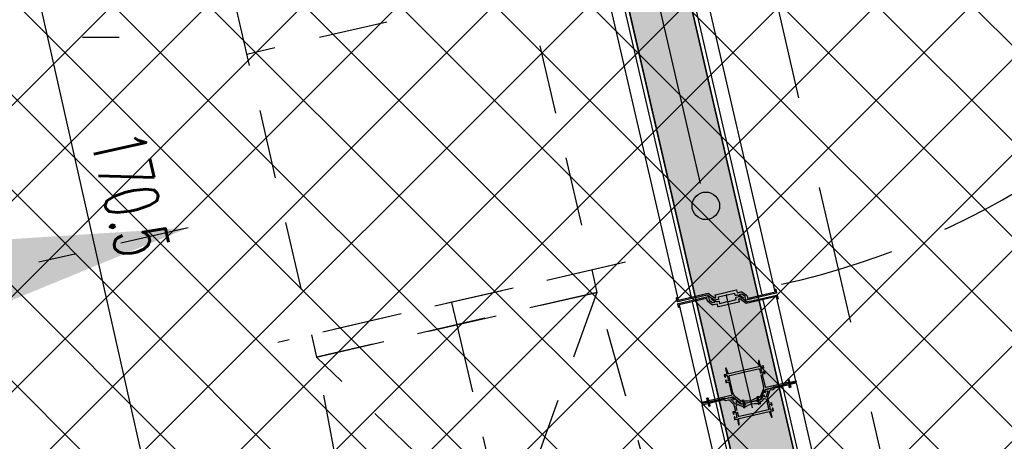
# Model space of a CAD drawing. Header units: centimetres. Extents: x -15121 to 17422, y -60492 to 0.
# Tile 220 of 256: x 2430 to 2558, y -29750 to -29695. Entities that reach past the tile are written whole.
import ezdxf
from ezdxf.enums import TextEntityAlignment as Align

# ---------------------------------------------------------------- set-up
doc = ezdxf.new("R2010")
doc.units = ezdxf.units.CM
doc.header["$LTSCALE"] = 60
for name, pattern in [('CENTER', [2, 1.25, -0.25, 0.25, -0.25]), ('DP', [0.5, 0.3, -0.2]), ('HIDDEN', [0.375, 0.25, -0.125]), ('MP', [0.25, 0.15, -0.1])]:
    doc.linetypes.add(name, pattern=pattern)
for name, color, linetype in [('A-----SZ', 8, 'Continuous'), ('AIKA KLIMATYZACJA2', 5, 'Continuous'), ('AIKA lampy restauracja wymiarowanie', 7, 'Continuous'), ('AIKA oprawy', 2, 'Continuous'), ('AIKA sufity podwieszane', 8, 'Continuous'), ('AIKA szyny w podłodze', 3, 'Continuous'), ('AIKA wymiarowanie ogólne rzut2', 7, 'Continuous'), ('AIKA ŚCIANA2', 8, 'Continuous'), ('AIKA ścianki mobilne', 7, 'Continuous'), ('L-AXIS', 10, 'CENTER'), ('L-HIDDEN', 8, 'HIDDEN'), ('podciagi i nadproza', 7, 'DP')]:
    doc.layers.add(name, color=color, linetype=linetype)
doc.styles.add('FDBES', font='simplex.shx')
doc.styles.add('normalnysimplex', font='simplex.shx', dxfattribs={"width": 0.85})
doc.styles.add('wymiar', font='txt.shx', dxfattribs={"width": 0.6})
doc.dimstyles.new('Dwudziestka', dxfattribs={"dimtxt": 7, "dimasz": 0.7, "dimexe": 5, "dimexo": 0, "dimgap": 2.5, "dimtad": 1, "dimtoh": 1, "dimdec": 3, "dimrnd": 0.5, "dimdsep": 46, "dimtxsty": 'wymiar', "dimblk": 'znacznik', "dimcen": 0, "dimdle": 5, "dimse1": 1, "dimse2": 1, "dimclrd": 256, "dimclre": 256, "dimclrt": 256, "dimadec": 0, "dimazin": 0, "dimtfac": 0.4, "dimtdec": 3, "dimtix": 1, "dimtofl": 0, "dimtmove": 2, "dimatfit": 3, "dimldrblk": 'znacznik', "dimfxl": 1, "dimtolj": 1, "dimarcsym": 0})
doc.dimstyles.new('FDBES', dxfattribs={"dimscale": 50, "dimtxt": 4, "dimasz": 2.5, "dimexe": 0.8, "dimexo": 2, "dimgap": 1, "dimtad": 1, "dimdsep": 46, "dimtxsty": 'FDBES', "dimcen": 2.5, "dimclrd": 4, "dimclre": 5, "dimadec": 0, "dimazin": 0, "dimtfac": 1, "dimtmove": 0, "dimatfit": 3, "dimfxl": 1, "dimarcsym": 0})

# ---------------------------------------------------------------- blocks, each defined once
blk = doc.blocks.new('SL podciągi restauracja')
at = {"layer": 'podciagi i nadproza'}
blk.add_lwpolyline([(1888.64, -26935.35), (1927.62, -26926.35), (1991.73, -27204.05), (1952.76, -27213.05), (1888.64, -26935.35)], dxfattribs=at)
blk = doc.blocks.new('SL ścianki przesuwne restauracja')
at = {"layer": 'AIKA ścianki mobilne'}
for p, q in [((7473.04, -25569.39), (7496.87, -25672.6)), ((7498.63, -25672.2), (7474.79, -25568.99)), ((7487.7, -25672.87), (7464.68, -25573.17)), ((7462.92, -25573.57), (7485.95, -25673.28)), ((7497.02, -25673.22), (7499.55, -25684.18)), ((7501.3, -25683.78), (7498.77, -25672.82)), ((7486.09, -25673.9), (7489.03, -25686.61)), ((7490.78, -25686.21), (7487.84, -25673.49)), ((7524.46, -25792.14), (7499.61, -25684.48)), ((7501.36, -25684.07), (7526.22, -25791.74)), ((7489.71, -25686.04), (7489.85, -25686.01)), ((7489.8, -25686.43), (7489.71, -25686.04)), ((7489.85, -25686.01), (7489.94, -25686.4)), ((7489.02, -25686.61), (7489.8, -25686.43)), ((7513.94, -25794.57), (7489.08, -25686.91)), ((7490.84, -25686.5), (7515.7, -25794.17))]:
    blk.add_line(p, q, dxfattribs=at)
for points in [[(7490.88, -25672.94), (7490.8, -25672.62, -0.414214), (7490.84, -25672.56), (7493.51, -25671.94, -0.414214), (7493.57, -25671.98), (7493.64, -25672.3, 0.414212), (7493.67, -25672.31), (7494.15, -25672.2, 0.000001), (7494.27, -25672.17), (7494.88, -25672.63, -0.176326), (7494.95, -25672.74), (7495.01, -25672.98, 0.414214), (7495.07, -25673.02), (7498.63, -25672.2, 0.414214), (7498.64, -25672.17), (7498.6, -25671.99, 0.414212), (7498.58, -25671.97), (7498.55, -25671.87, -0.414214), (7498.57, -25671.85), (7498.62, -25671.84, -0.41421), (7498.71, -25671.9), (7498.8, -25672.28, -0.414213), (7498.74, -25672.37), (7494.83, -25673.28, -0.414213), (7494.8, -25673.26), (7494.7, -25672.83, 0.176324), (7494.7, -25672.82), (7494.26, -25672.49, 0.221651), (7494.25, -25672.49), (7493.98, -25672.55, 0.533896), (7493.97, -25672.58), (7494.1, -25672.76), (7494.13, -25672.72), (7494.19, -25672.83), (7494.22, -25672.79), (7494.29, -25672.9), (7494.32, -25672.86), (7494.42, -25672.93, -0.414286), (7494.42, -25672.96, -0.198947), (7494.41, -25672.97), (7494.29, -25672.99, -0.192971), (7494.22, -25672.97), (7493.8, -25672.66, 0.215704), (7493.63, -25672.63), (7493.47, -25672.67, -0.414212), (7493.41, -25672.63), (7493.36, -25672.41, 0.414212), (7493.34, -25672.39), (7492.35, -25672.62), (7492.26, -25672.59, 0.267947), (7492.25, -25672.6), (7492.18, -25672.66), (7491.19, -25672.89, 0.414214), (7491.18, -25672.91), (7491.23, -25673.13, -0.414214), (7491.19, -25673.19), (7490.75, -25673.29, -0.221694), (7490.67, -25673.28), (7489.84, -25672.65, 0.221682), (7489.68, -25672.62), (7488.98, -25672.78), (7485.92, -25673.49, -0.414163), (7485.83, -25673.43), (7485.74, -25673.05, -0.414214), (7485.8, -25672.95), (7485.85, -25672.94, -0.414214), (7485.87, -25672.95), (7485.89, -25673.05, 0.414233), (7485.88, -25673.08), (7485.92, -25673.26, 0.414212), (7485.95, -25673.28), (7489.88, -25672.37), (7490.69, -25672.98, 0.221697), (7490.74, -25672.99), (7490.86, -25672.96, 0.414211), (7490.88, -25672.94)], [(7493.84, -25673.15), (7493.92, -25673.47, -0.414214), (7493.88, -25673.53), (7491.21, -25674.15, -0.414214), (7491.15, -25674.11), (7491.07, -25673.79, 0.414212), (7491.05, -25673.78), (7490.57, -25673.89, 0.000001), (7490.44, -25673.92), (7489.84, -25673.46, -0.176326), (7489.77, -25673.35), (7489.71, -25673.11, 0.414214), (7489.65, -25673.07), (7486.09, -25673.9, 0.414214), (7486.07, -25673.92), (7486.12, -25674.11, 0.414212), (7486.14, -25674.12), (7486.16, -25674.22, -0.414214), (7486.15, -25674.24), (7486.1, -25674.25, -0.41421), (7486, -25674.19), (7485.92, -25673.81, -0.414213), (7485.98, -25673.72), (7489.89, -25672.81, -0.414213), (7489.91, -25672.83), (7490.01, -25673.26, 0.176324), (7490.02, -25673.27), (7490.45, -25673.6, 0.221651), (7490.47, -25673.6), (7490.73, -25673.54, 0.533896), (7490.74, -25673.51), (7490.62, -25673.34), (7490.59, -25673.37), (7490.52, -25673.26), (7490.49, -25673.3), (7490.43, -25673.19), (7490.4, -25673.23), (7490.3, -25673.16, -0.414286), (7490.3, -25673.13, -0.198947), (7490.31, -25673.12), (7490.43, -25673.11, -0.192971), (7490.5, -25673.12), (7490.92, -25673.43, 0.215704), (7491.08, -25673.46), (7491.25, -25673.42, -0.414212), (7491.31, -25673.46), (7491.36, -25673.69, 0.414212), (7491.38, -25673.7), (7492.37, -25673.47), (7492.45, -25673.5, 0.267947), (7492.47, -25673.49), (7492.54, -25673.43), (7493.52, -25673.21, 0.414214), (7493.54, -25673.18), (7493.49, -25672.96, -0.414214), (7493.53, -25672.9), (7493.96, -25672.8, -0.221694), (7494.05, -25672.81), (7494.87, -25673.44, 0.221682), (7495.04, -25673.47), (7495.74, -25673.31), (7498.79, -25672.61, -0.414163), (7498.89, -25672.67), (7498.98, -25673.05, -0.414214), (7498.92, -25673.14), (7498.87, -25673.15, -0.414214), (7498.85, -25673.14), (7498.82, -25673.04, 0.414233), (7498.84, -25673.02), (7498.8, -25672.83, 0.414212), (7498.77, -25672.82), (7494.84, -25673.72), (7494.02, -25673.11, 0.221697), (7493.98, -25673.1), (7493.86, -25673.13, 0.414211), (7493.84, -25673.15)], [(7496.74, -25683.01), (7497.06, -25684.43, -0.162719), (7497, -25685.06), (7496.64, -25685.88, -0.023978), (7496.62, -25685.92, -0.684311), (7496.52, -25685.91), (7496.52, -25685.88, 0.414214), (7496.46, -25685.84), (7496.27, -25685.88, 0.198912), (7496.24, -25685.91), (7496.19, -25685.99, 0.668179), (7496.21, -25686.02), (7496.37, -25685.98, -0.414214), (7496.39, -25686), (7496.43, -25686.19, -0.414214), (7496.42, -25686.22), (7496.26, -25686.25, 0.414214), (7496.25, -25686.28), (7496.27, -25686.36, 0.414214), (7496.29, -25686.37), (7496.44, -25686.34, 0.235614), (7496.78, -25686.05), (7497.24, -25685.02, -0.235614), (7497.38, -25684.91), (7498.29, -25684.7, 0.198912), (7498.32, -25684.68), (7498.35, -25684.63, -0.198912), (7498.38, -25684.61), (7500.47, -25684.12, 0.414214), (7500.53, -25684.03), (7500.46, -25683.7, 0.414214), (7500.36, -25683.64), (7500.31, -25683.65, 0.414214), (7500.3, -25683.67), (7500.32, -25683.77, -0.414214), (7500.34, -25683.78), (7500.39, -25683.97, -0.414214), (7500.37, -25683.99), (7497.45, -25684.67, -0.414214), (7497.33, -25684.59), (7496.95, -25682.96, -0.414214), (7496.96, -25682.93), (7497.26, -25682.86, 0.414214), (7497.29, -25682.8), (7497.25, -25682.62, 0.198912), (7497.23, -25682.59), (7497.14, -25682.54, 0.668179), (7497.11, -25682.56), (7497.15, -25682.71, -0.414214), (7497.14, -25682.74), (7496.93, -25682.79, -0.414214), (7496.91, -25682.77), (7496.75, -25682.08, -0.414214), (7496.76, -25682.05), (7496.97, -25682.01, -0.414214), (7496.99, -25682.02), (7497.03, -25682.18, 0.668179), (7497.06, -25682.18), (7497.12, -25682.1, 0.198912), (7497.12, -25682.06), (7497.08, -25681.88, 0.414214), (7497.02, -25681.84), (7496.73, -25681.91, -0.414214), (7496.7, -25681.89), (7496.53, -25681.15, 0.414214), (7496.51, -25681.14), (7496.47, -25681.15, 0.36397), (7496.45, -25681.17), (7496.49, -25681.86, 0.043661), (7496.49, -25681.91), (7496.5, -25681.94, -0.414214), (7496.48, -25681.96), (7492.55, -25682.87, -0.414214), (7492.52, -25682.86), (7492.52, -25682.83, 0.043661), (7492.5, -25682.78), (7492.23, -25682.14, 0.36397), (7492.21, -25682.13), (7492.16, -25682.14, 0.414214), (7492.15, -25682.17), (7492.32, -25682.91, -0.414214), (7492.3, -25682.93), (7492.01, -25683, 0.414214), (7491.97, -25683.06), (7492.02, -25683.24, 0.198912), (7492.04, -25683.27), (7492.12, -25683.32, 0.668179), (7492.15, -25683.3), (7492.12, -25683.15, -0.414214), (7492.13, -25683.12), (7492.34, -25683.08, -0.414214), (7492.36, -25683.09), (7492.52, -25683.78, -0.414214), (7492.51, -25683.81), (7492.3, -25683.85, -0.414214), (7492.28, -25683.84), (7492.24, -25683.68, 0.668179), (7492.21, -25683.68), (7492.15, -25683.76, 0.198912), (7492.15, -25683.8), (7492.19, -25683.98, 0.414214), (7492.25, -25684.02), (7492.54, -25683.95, -0.414214), (7492.56, -25683.97), (7492.94, -25685.6, -0.414214), (7492.87, -25685.72), (7489.94, -25686.4, -0.414214), (7489.92, -25686.38), (7489.88, -25686.2, -0.414214), (7489.89, -25686.18), (7489.87, -25686.08, 0.414214), (7489.85, -25686.06), (7489.8, -25686.07, 0.414214), (7489.74, -25686.17), (7489.81, -25686.5, 0.414214), (7489.91, -25686.56), (7492, -25686.08, -0.198912), (7492.04, -25686.09), (7492.08, -25686.12, 0.198912), (7492.12, -25686.12), (7493.04, -25685.91, -0.235614), (7493.21, -25685.95), (7494.08, -25686.68, 0.235614), (7494.51, -25686.78), (7494.65, -25686.75, 0.414214), (7494.67, -25686.73), (7494.65, -25686.65, 0.414214), (7494.63, -25686.63), (7494.47, -25686.67, -0.414214), (7494.45, -25686.65), (7494.4, -25686.46, -0.414214), (7494.42, -25686.43), (7494.57, -25686.4, 0.668179), (7494.58, -25686.36), (7494.49, -25686.31, 0.198912), (7494.46, -25686.3), (7494.27, -25686.34, 0.414214), (7494.24, -25686.4), (7494.24, -25686.44, -0.684311), (7494.17, -25686.49, -0.023978), (7494.13, -25686.46), (7493.44, -25685.88, -0.162719), (7493.11, -25685.34), (7492.62, -25683.22, -0.414214), (7492.69, -25683.1), (7494.49, -25682.68), (7494.55, -25682.62, -0.267949), (7494.57, -25682.62), (7494.66, -25682.64), (7496.45, -25682.23, -0.414214), (7496.57, -25682.3), (7496.69, -25682.82)]]:
    blk.add_lwpolyline(points, format="xyb", dxfattribs=at)
at = {"layer": 'AIKA ścianki mobilne', "linetype": 'Continuous'}
blk.add_lwpolyline([(7493.64, -25687.67), (7493.52, -25687.13, -0.265236), (7493.55, -25687.04), (7493.7, -25686.89, -0.397137), (7493.84, -25686.89, 0.21042), (7494.3, -25687.05, -0.371263), (7494.4, -25687.13), (7494.42, -25687.21, 0.414214), (7494.54, -25687.29), (7494.67, -25687.26, 0.198912), (7494.71, -25687.24), (7494.76, -25687.15, 0.668179), (7494.74, -25687.12), (7494.58, -25687.16, -0.414214), (7494.56, -25687.14), (7494.51, -25686.95, -0.414214), (7494.53, -25686.92), (7494.68, -25686.89, 0.414214), (7494.7, -25686.86), (7494.68, -25686.78, 0.414214), (7494.66, -25686.77), (7494.34, -25686.84, -0.226285), (7494, -25686.77), (7493.67, -25686.51, 0.155747), (7493.64, -25686.5), (7493.52, -25686.5, 0.668179), (7493.5, -25686.53), (7493.61, -25686.65, -0.414214), (7493.61, -25686.68), (7493.46, -25686.82, -0.414214), (7493.43, -25686.82), (7492.89, -25686.25, -0.580732), (7492.91, -25686.17), (7493.1, -25686.12, -0.265236), (7493.12, -25686.13), (7493.23, -25686.25, 0.414214), (7493.26, -25686.25), (7493.37, -25686.14, 0.447259), (7493.37, -25686.11), (7493.2, -25685.98, 0.235614), (7493.03, -25685.93), (7492.12, -25686.14, -0.198912), (7492.08, -25686.14), (7492.02, -25686.1, 0.198912), (7491.96, -25686.09), (7489.91, -25686.56, 0.414214), (7489.85, -25686.66), (7489.92, -25686.99, 0.414214), (7490.02, -25687.05), (7490.07, -25687.04, 0.414214), (7490.08, -25687.01), (7490.06, -25686.92, -0.414214), (7490.04, -25686.9), (7489.99, -25686.72, -0.414214), (7490.01, -25686.69), (7491.91, -25686.25, -0.198912), (7491.94, -25686.26), (7492.06, -25686.33, 0.198912), (7492.13, -25686.35), (7492.52, -25686.26, -0.265236), (7492.62, -25686.28), (7493.16, -25686.85, -0.13423), (7493.28, -25687.08), (7493.43, -25687.73, -0.414214), (7493.42, -25687.75), (7493.12, -25687.82, 0.414214), (7493.09, -25687.88), (7493.13, -25688.06, 0.198912), (7493.15, -25688.09), (7493.24, -25688.15, 0.668179), (7493.27, -25688.13), (7493.23, -25687.97, -0.414214), (7493.24, -25687.95), (7493.45, -25687.9, -0.414214), (7493.47, -25687.91), (7493.63, -25688.61, -0.414214), (7493.62, -25688.63), (7493.41, -25688.68, -0.414214), (7493.39, -25688.66), (7493.35, -25688.51, 0.668179), (7493.32, -25688.5), (7493.26, -25688.59, 0.198912), (7493.26, -25688.62), (7493.3, -25688.81, 0.414214), (7493.36, -25688.84), (7493.65, -25688.78, -0.414214), (7493.68, -25688.79), (7493.85, -25689.53, 0.414214), (7493.87, -25689.55), (7493.91, -25689.54, 0.36397), (7493.93, -25689.52), (7493.89, -25688.82, 0.043661), (7493.89, -25688.77), (7493.88, -25688.74, -0.414214), (7493.9, -25688.72), (7497.83, -25687.81, -0.414214), (7497.86, -25687.83), (7497.86, -25687.85, 0.043661), (7497.88, -25687.9), (7498.15, -25688.54, 0.36397), (7498.17, -25688.55), (7498.22, -25688.54, 0.414214), (7498.23, -25688.52), (7498.06, -25687.78, -0.414214), (7498.08, -25687.76), (7498.37, -25687.69, 0.414214), (7498.41, -25687.63), (7498.36, -25687.45, 0.198912), (7498.34, -25687.41), (7498.26, -25687.36, 0.668179), (7498.23, -25687.38), (7498.26, -25687.54, -0.414214), (7498.25, -25687.56), (7498.04, -25687.61, -0.414214), (7498.02, -25687.59), (7497.86, -25686.9, -0.414214), (7497.87, -25686.88), (7498.08, -25686.83, -0.414214), (7498.1, -25686.85), (7498.14, -25687, 0.668179), (7498.17, -25687.01), (7498.23, -25686.92, 0.198912), (7498.23, -25686.89), (7498.19, -25686.7, 0.414214), (7498.13, -25686.66), (7497.84, -25686.73, -0.414214), (7497.82, -25686.72), (7497.67, -25686.07, -0.13423), (7497.68, -25685.81), (7497.91, -25685.06, -0.265236), (7497.99, -25684.99), (7498.37, -25684.91, 0.198912), (7498.44, -25684.86), (7498.51, -25684.74, -0.198912), (7498.54, -25684.72), (7500.44, -25684.29, -0.414214), (7500.46, -25684.3), (7500.5, -25684.49, -0.414214), (7500.49, -25684.51), (7500.51, -25684.61, 0.414214), (7500.53, -25684.62), (7500.58, -25684.61, 0.414214), (7500.64, -25684.51), (7500.57, -25684.18, 0.414214), (7500.47, -25684.12), (7498.42, -25684.6, 0.198912), (7498.37, -25684.63), (7498.33, -25684.69, -0.198912), (7498.3, -25684.72), (7497.39, -25684.93, 0.235614), (7497.25, -25685.04), (7497.16, -25685.24, 0.447259), (7497.17, -25685.27), (7497.32, -25685.31, 0.414214), (7497.34, -25685.3), (7497.39, -25685.14, -0.265236), (7497.41, -25685.13), (7497.6, -25685.08, -0.580732), (7497.65, -25685.15), (7497.42, -25685.9, -0.414214), (7497.39, -25685.91), (7497.19, -25685.85, -0.414214), (7497.18, -25685.82), (7497.23, -25685.67, 0.668179), (7497.2, -25685.65), (7497.09, -25685.71, 0.155747), (7497.06, -25685.73), (7496.88, -25686.1, -0.226285), (7496.61, -25686.32), (7496.29, -25686.39, 0.414214), (7496.28, -25686.42), (7496.3, -25686.49, 0.414214), (7496.32, -25686.51), (7496.48, -25686.47, -0.414214), (7496.5, -25686.49), (7496.54, -25686.68, -0.414214), (7496.53, -25686.71), (7496.37, -25686.74, 0.668179), (7496.37, -25686.78), (7496.45, -25686.83, 0.198912), (7496.49, -25686.84), (7496.63, -25686.81, 0.414214), (7496.7, -25686.69), (7496.68, -25686.6, -0.371263), (7496.74, -25686.49, 0.21042), (7497.08, -25686.14, -0.397137), (7497.2, -25686.08), (7497.41, -25686.15, -0.265236), (7497.47, -25686.22), (7497.76, -25687.47, -0.414214), (7497.69, -25687.59), (7495.89, -25688), (7495.83, -25688.06, -0.267949), (7495.81, -25688.07), (7495.72, -25688.04), (7493.93, -25688.46, -0.414214), (7493.81, -25688.38), (7493.69, -25687.86)], format="xyb", dxfattribs=at)
at = {"layer": 'AIKA ścianki mobilne'}
for points in [[(7501.36, -25684.07), (7500.58, -25684.25), (7500.67, -25684.64), (7500.48, -25684.69), (7500.39, -25684.3)], [(7489.08, -25686.91), (7489.86, -25686.73), (7489.95, -25687.12), (7490.15, -25687.07), (7490.06, -25686.68)]]:
    blk.add_lwpolyline(points, dxfattribs=at)
for points in [[(7501.3, -25683.78), (7501.33, -25683.93), (7500.55, -25684.11), (7500.52, -25683.96)], [(7500.55, -25684.11), (7500.58, -25684.25), (7501.36, -25684.07), (7501.33, -25683.93)], [(7489.02, -25686.61), (7489.05, -25686.76), (7489.83, -25686.58), (7489.8, -25686.43)], [(7489.05, -25686.76), (7489.08, -25686.91), (7489.86, -25686.73), (7489.83, -25686.58)]]:
    blk.add_lwpolyline(points, close=True, dxfattribs=at)
for points in [[(7494.71, -25686.39, 0.167317), (7496.07, -25686.07), (7496.37, -25686.01), (7496.41, -25686.2), (7496.21, -25686.25), (7496.24, -25686.38), (7494.69, -25686.74), (7494.66, -25686.6), (7494.46, -25686.65), (7494.42, -25686.46)], [(7494.86, -25687.08, -0.167317), (7496.23, -25686.76), (7496.52, -25686.69), (7496.48, -25686.5), (7496.28, -25686.54), (7496.25, -25686.41), (7494.69, -25686.77), (7494.72, -25686.91), (7494.53, -25686.95), (7494.57, -25687.15)]]:
    blk.add_lwpolyline(points, format="xyb", close=True, dxfattribs=at)
blk.add_circle((7489.57, -25660.98), 1.8, dxfattribs=at)
at = {"layer": 'L-AXIS'}
blk.add_lwpolyline([(7650.85, -26359.61), (7436.47, -25431.03)], dxfattribs=at)
at = {"layer": 'L-HIDDEN'}
blk.add_arc((7477.35, -25570.24), 103.35, 282.3476, 13.7069, dxfattribs=at)
at = {"layer": 'AIKA ścianki mobilne', "style": 'normalnysimplex', "width": 0.85, "flags": 12}
for p in [(7526.71, -25549.96), (6841.55, -25708.14), (6722.86, -25735.55), (7655.65, -26108.47), (6970.49, -26266.66), (6851.79, -26294.06)]:
    blk.add_attdef('200', text='', height=0.3, rotation=13, dxfattribs=at).set_placement(p, align=Align.TOP_LEFT)
at = {"layer": 'AIKA ścianki mobilne', "style": 'normalnysimplex', "width": 0.85}
for p in [(7511.03, -25612.22), (6883.82, -25757.03), (6707.18, -25797.81), (7639.97, -26170.73), (7012.75, -26315.54), (6836.11, -26356.32)]:
    blk.add_attdef('80', text='', height=0.3, rotation=13, dxfattribs=at).set_placement(p, align=Align.CENTER)
blk = doc.blocks.new('znacznik')
at = {"color": 0}
for points in [[(0, -5), (0, 5)], [(-4, 0), (4, 0)]]:
    blk.add_lwpolyline(points, dxfattribs=at)
at = {"color": 1}
blk.add_lwpolyline([(-2.12, -2.12), (2.12, 2.12)], dxfattribs=at)
blk = doc.blocks.new('*D5418')
at = {"layer": 'AIKA wymiarowanie ogólne rzut2', "lineweight": -2, "transparency": 16777216}
blk.add_line((2595.93, -29748.87), (2533.03, -29476.43), dxfattribs=at)
at = {"layer": 'Defpoints', "color": 0, "transparency": 16777216}
for p in [(2532.87, -29475.75), (2522.11, -29478.24), (2585.32, -29752.04)]:
    blk.add_point(p, dxfattribs=at)
at = {"layer": 'AIKA wymiarowanie ogólne rzut2', "linetype": 'ByBlock', "lineweight": -2, "transparency": 16777216, "xscale": 0.7, "yscale": 0.7, "zscale": 0.7}
for p, rotation in [((2532.87, -29475.75), 102.9999999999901), ((2596.09, -29749.55), 282.9999999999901)]:
    blk.add_blockref('znacznik', p, dxfattribs=dict(at, rotation=rotation))
at = {"layer": 'AIKA wymiarowanie ogólne rzut2', "transparency": 16777216, "insert": (2570.33, -29611.3), "char_height": 7, "attachment_point": 5, "rotation": 283, "style": 'wymiar'}
blk.add_mtext('\\A1;281', dxfattribs=at)
blk = doc.blocks.new('*D7173')
at = {"layer": 'AIKA lampy restauracja wymiarowanie', "lineweight": -2, "transparency": 16777216}
blk.add_line((2456.89, -29801.28), (2419.77, -29636.39), dxfattribs=at)
at = {"layer": 'Defpoints', "color": 0, "transparency": 16777216}
for p in [(2419.62, -29635.7), (2405.79, -29638.82), (2439.93, -29805.81)]:
    blk.add_point(p, dxfattribs=at)
at = {"layer": 'AIKA lampy restauracja wymiarowanie', "lineweight": -2, "transparency": 16777216, "xscale": 0.7, "yscale": 0.7, "zscale": 0.7}
for p, rotation in [((2419.62, -29635.7), 102.684433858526), ((2457.04, -29801.96), 282.684433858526)]:
    blk.add_blockref('znacznik', p, dxfattribs=dict(at, rotation=rotation))
at = {"layer": 'AIKA lampy restauracja wymiarowanie', "transparency": 16777216, "insert": (2444.18, -29717.52), "char_height": 7, "attachment_point": 5, "rotation": 282.6844, "style": 'wymiar'}
blk.add_mtext('\\A1;170.5', dxfattribs=at)
blk = doc.blocks.new('SL lampa rzut')
at = {"color": 2}
blk.add_line((-2.76, 69.87), (3.24, 69.87), dxfattribs=at)
blk = doc.blocks.new('SL klima')
at = {"layer": 'AIKA KLIMATYZACJA2', "color": 140, "linetype": 'MP', "lineweight": -2}
for p, q in [((6656.63, -25713.31, 331.65), (6690.37, -25859.46, 331.65)), ((6620.09, -25721.74, 331.65), (6653.83, -25867.9, 331.65)), ((6663.67, -25827.14, 331.65), (6645.4, -25831.36, 331.65)), ((6694.76, -25858.45, 331.65), (6649.45, -25868.91, 331.65)), ((6693.3, -25858.79, 331.65), (6650.91, -25868.57, 331.65)), ((6690.37, -25859.46, 331.65), (6691.05, -25862.38, 331.65)), ((6654.51, -25870.82, 331.65), (6691.05, -25862.38, 331.65)), ((6691.05, -25862.38, 331.65), (6654.51, -25870.82, 331.65)), ((6691.05, -25862.38, 331.65), (6679.35, -25894.85, 331.65)), ((6698.84, -25890.35, 331.65), (6691.05, -25862.38, 331.65)), ((6672.1, -25863.68, 331.65), (6672.78, -25866.6, 331.65)), ((6672.78, -25866.6, 331.65), (6679.35, -25894.85, 331.65)), ((6653.83, -25867.9, 331.65), (6654.51, -25870.82, 331.65)), ((6659.86, -25899.35, 331.65), (6654.51, -25870.82, 331.65)), ((6679.35, -25894.85, 331.65), (6654.51, -25870.82, 331.65))]:
    blk.add_line(p, q, dxfattribs=at)
blk.add_leader([(6637.76, -25853.96, 296.9), (6618.27, -25858.46, 296.9)], dimstyle='FDBES', override={"dimscale": 40, "dimclrd": 256}, dxfattribs=at)

msp = doc.modelspace()

# ---------------------------------------------------------------- hatches: boundary and pattern name
at = {"layer": 'A-----SZ'}
h = msp.add_hatch(dxfattribs=at)
h.set_pattern_fill('ANSI31', color=256, scale=2)
h.set_pattern_definition([(45, (-35110.076, -2093.3616), (-4.4901281, 4.4901281), [])])
h.paths.add_polyline_path([(2430.4942, -29232.5492), (2442.1866, -29229.8498), (2447.8099, -29254.2071), (2436.1175, -29256.9065)])
h.paths.add_polyline_path([(1072.0212, -29798.6482), (1074.7206, -29810.3407), (1133.1828, -29796.8436), (1130.4834, -29785.1512)])
h.paths.add_polyline_path([(1226.946, -29762.881), (1229.6454, -29774.5734), (1676.8813, -29671.3209), (1674.1819, -29659.6285)])
h.paths.add_polyline_path([(1883.6714, -29611.264), (1886.3709, -29622.9564), (2480.7366, -29485.7363), (2478.0372, -29474.0439)])
h.paths.add_polyline_path([(2479.5335, -29444.9619), (2491.226, -29442.2625), (2470.0801, -29350.6697), (2458.3877, -29353.3691)])
edge = h.paths.add_edge_path()
edge.add_line((2458.3877, -29353.3691), (2478.4092, -29440.092))
at = {"layer": 'AIKA sufity podwieszane', "transparency": 33554610}
h = msp.add_hatch(dxfattribs=at)
h.set_pattern_fill('ANSI37', color=256, scale=2.771036)
h.set_pattern_definition([(45, (5073.432, 672.602), (-6.221154, 6.221154), []), (135, (5073.432, 672.602), (-6.221154, -6.221154), [])])
h.paths.add_polyline_path([(3263.0511, -29233.6017), (3143.0511, -29233.6017), (3143.0511, -29195.6017), (3027.0511, -29195.6017), (3027.0511, -29233.6017), (2963.0511, -29233.6017), (2963.0511, -29193.9885), (2797.0511, -29193.9885), (2797.0511, -29233.6017), (2733.0511, -29233.6017), (2733.0511, -29195.6017), (2617.0511, -29195.6017), (2617.0511, -29233.6017), (2497.0511, -29233.6017), (2497.0511, -29254.2071), (2449.7172, -29253.5776), (2492.7248, -29439.8638), (2512.2122, -29435.3648), (2522.11, -29478.2371), (1907.5742, -29619.9086), (2121.0978, -30544.7807), (2160.7103, -30535.6354), (2167.0089, -30562.9178), (2328.7543, -30525.5759), (2322.4557, -30498.2935), (2692.7163, -30412.8121), (2689.1171, -30397.2222), (2731.9894, -30387.3244), (2736.209, -30405.6017), (3029.0511, -30405.6017), (3029.0511, -30433.6017), (3195.0511, -30433.6017), (3195.0511, -30405.6017), (3255.0511, -30405.6017), (3255.0511, -30389.6017), (3263.0511, -30389.6017)])
at = {"layer": 'AIKA szyny w podłodze'}
h = msp.add_hatch(color=256, dxfattribs=at)
h.dxf.hatch_style = 1
h.paths.add_polyline_path([(2462.6673, -29491.9605), (2569.2039, -29953.4213), (2569.204, -29953.4213), (2676.1523, -30416.6362), (2683.9346, -30414.8395), (2470.456, -29490.1624)])
h.paths.add_polyline_path([(2011.9136, -30082.09), (2010.1096, -30074.276), (2010.1063, -30074.2767), (1905.3658, -29620.6237), (1897.5835, -29622.4204), (2111.062, -30547.0976), (2118.857, -30545.298), (2011.9104, -30082.0907)])

# ---------------------------------------------------------------- linework, layer by layer
for p, q in [((2470.411, -29489.9674), (2683.9922, -30415.0314)), ((2470.456, -29490.1624), (2683.9346, -30414.8395)), ((2462.6161, -29491.7671), (2676.1973, -30416.8312)), ((2567.4043, -29945.6264), (2462.6673, -29491.9605))]:
    msp.add_line(p, q, dxfattribs=at)

# ---------------------------------------------------------------- block references
at = {"layer": 'AIKA KLIMATYZACJA2'}
msp.add_blockref('SL klima', (-4186.027, -3867.9585), dxfattribs=at)
at = {"layer": 'AIKA oprawy', "xscale": 0.8, "yscale": 0.8, "zscale": 0.8}
msp.add_blockref('SL lampa rzut', (2440.1502, -29752.949), dxfattribs=at)
at = {"layer": 'AIKA ŚCIANA2'}
msp.add_blockref('SL podciągi restauracja', (592.0924, -2550.3843), dxfattribs=at)
at = {"layer": 'AIKA ścianki mobilne'}
msp.add_blockref('SL ścianki przesuwne restauracja', (-4970.35, -4058.0769), dxfattribs=at)

# ---------------------------------------------------------------- dimensions: what is measured, and where the dimension line sits
at = {"layer": 'AIKA lampy restauracja wymiarowanie', "color": 2}
dim = msp.add_linear_dim(base=(2419.6188, -29635.7037), p1=(2439.9311, -29805.8148), p2=(2405.7937, -29638.8154), angle=282.684434, dimstyle='Dwudziestka', dxfattribs=at)
dim.commit()
dim.dimension.update_dxf_attribs({"geometry": '*D7173', "text_midpoint": (2444.1829, -29717.5164)})
at = {"layer": 'AIKA wymiarowanie ogólne rzut2'}
dim = msp.add_linear_dim(base=(2532.874, -29475.752), p1=(2585.3213, -29752.0351), p2=(2522.11, -29478.2371), angle=283, dimstyle='Dwudziestka', dxfattribs=at)
dim.commit()
dim.dimension.update_dxf_attribs({"geometry": '*D5418', "text_midpoint": (2570.3259, -29611.3013)})

doc.saveas('drawing.dxf')
